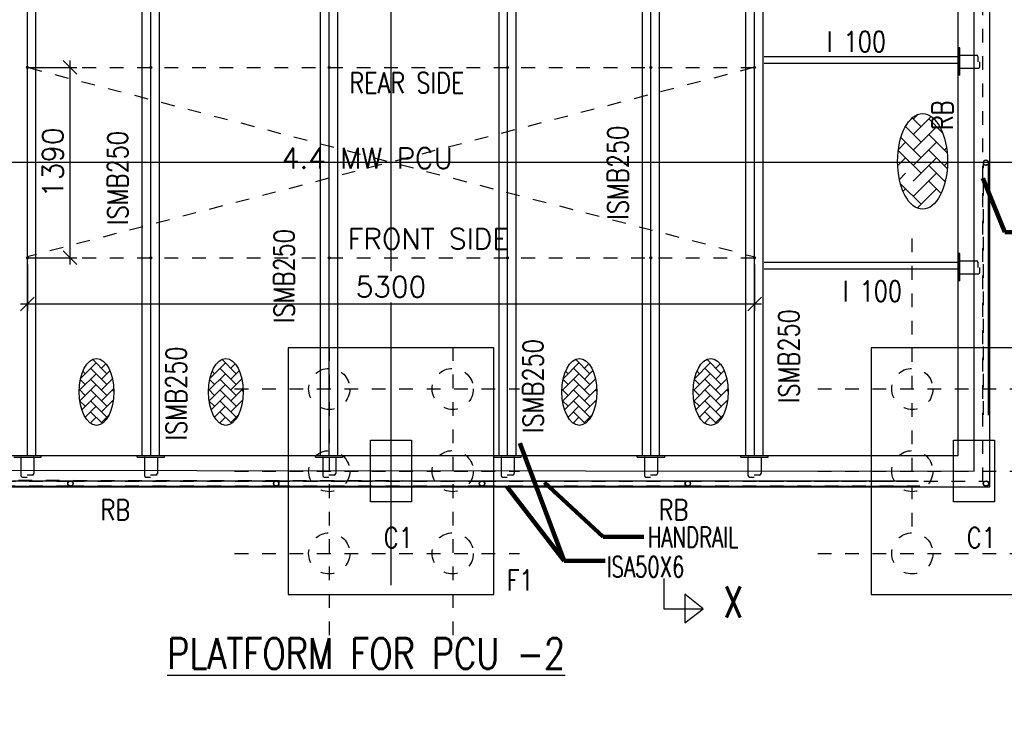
# Model space of a CAD drawing. Header units: inches. Extents: x 727810 to 1461440, y 2714588 to 5435005.
# Tile 145 of 233: x 729523.67 to 729530.84, y 2716084.52 to 2716089.62. Entities that reach past the tile are written whole.
import ezdxf

# ---------------------------------------------------------------- set-up
doc = ezdxf.new("R2010")
doc.units = ezdxf.units.IN
doc.header["$MEASUREMENT"] = 0
doc.linetypes.add('DIVIDEX2', pattern=[2.5, 1, -0.5, 0, -0.5, 0, -0.5])
doc.linetypes.add('HIDDEN', pattern=[0.375, 0.25, -0.125])
doc.layers.add('AM_5', color=3, linetype='Continuous', lineweight=15)
doc.layers.add('AM_8', color=1, linetype='Continuous', lineweight=15)
doc.layers.add('DETAILS', color=7, linetype='Continuous')
doc.layers.add('Inverter Room', color=7, linetype='Continuous')
doc.styles.add('RANJAN', font='romans.shx', dxfattribs={"width": 0.75})
doc.styles.add('ROMANS', font='ROMANS.shx', dxfattribs={"height": 10})
doc.dimstyles.new('DIM-', dxfattribs={"dimscale": 0, "dimtxt": 0.15, "dimasz": 0.15, "dimexe": 0, "dimexo": 0, "dimgap": 0.15, "dimtad": 1, "dimdec": 0, "dimlfac": 1000, "dimzin": 0, "dimdsep": 46, "dimtxsty": 'ROMANS', "dimblk": 'OBLIQUE', "dimcen": 0, "dimclrd": 6, "dimclre": 6, "dimclrt": 3, "dimadec": 0, "dimazin": 0, "dimtfac": 1, "dimtdec": 0, "dimtmove": 2, "dimatfit": 3, "dimfxl": 1, "dimtolj": 1, "dimtzin": 0, "dimarcsym": 2})
doc.dimstyles.new('ROMANS$0', dxfattribs={"dimscale": 100, "dimtxt": 100, "dimasz": 1, "dimexe": 0.5, "dimexo": 0.5, "dimgap": 0.5, "dimtad": 1, "dimdec": 0, "dimrnd": 5, "dimdsep": 46, "dimtxsty": 'ROMANS', "dimblk": 'OBLIQUE', "dimcen": 1, "dimdle": 0.5, "dimclrd": 6, "dimclre": 6, "dimclrt": 3, "dimadec": 0, "dimazin": 0, "dimtfac": 1, "dimtdec": 0, "dimtix": 1, "dimtmove": 0, "dimatfit": 3, "dimldrblk": 'OBLIQUE', "dimfxl": 1, "dimtolj": 1, "dimtzin": 0, "dimarcsym": 0})
doc.dimstyles.new('ROMANS$7', dxfattribs={"dimscale": 100, "dimtxt": 2.5, "dimasz": 2, "dimexe": 20, "dimexo": 20, "dimgap": 0.5, "dimtad": 1, "dimdec": 0, "dimrnd": 5, "dimzin": 0, "dimdsep": 46, "dimtxsty": 'ROMANS', "dimcen": 0.09, "dimdle": 20, "dimclrd": 256, "dimclre": 256, "dimclrt": 3, "dimadec": 0, "dimazin": 0, "dimtfac": 20, "dimtdec": 0, "dimtix": 1, "dimtmove": 2, "dimatfit": 3, "dimfxl": 1, "dimtolj": 1, "dimtzin": 0, "dimarcsym": 0})
pattern_1 = [(45, (89087.78671121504, 50533.3659537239), (-0.08838834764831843, 0.08838834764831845), [])]
pattern_2 = [(45, (89987.78671121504, 50533.3659537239), (-0.08838834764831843, 0.08838834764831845), [])]
pattern_3 = [(45, (91287.78671121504, 50533.3659537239), (-0.08838834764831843, 0.08838834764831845), [])]
pattern_4 = [(45, (92587.78671121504, 50533.3659537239), (-0.08838834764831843, 0.08838834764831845), [])]
pattern_5 = [(45, (93632.78671121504, 50533.36595372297), (-0.08838834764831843, 0.08838834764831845), [])]
pattern_6 = [(45, (94387.78671121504, 50533.3659537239), (-0.08838834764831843, 0.08838834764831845), [])]

# ---------------------------------------------------------------- blocks, each defined once
blk = doc.blocks.new('_Oblique')
at = {"color": 0, "linetype": 'ByBlock', "lineweight": -2}
blk.add_line((-0.5, -0.5), (0.5, 0.5), dxfattribs=at)
blk = doc.blocks.new('*D70')
at = {"layer": 'AM_5', "color": 6, "lineweight": -2, "transparency": 16777216}
for p, q in [((2055311.739983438, -2320637.503205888), (2055621.624641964, -2320637.503205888)), ((2055571.624641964, -2320587.503205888), (2055571.624641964, -2322075.503205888)), ((2055311.739983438, -2322025.503205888), (2055621.624641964, -2322025.503205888))]:
    blk.add_line(p, q, dxfattribs=at)
at = {"layer": 'Inverter Room', "color": 0, "transparency": 16777216}
for p in [(2055261.739983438, -2320637.503205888), (2055261.739983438, -2322025.503205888), (2055571.624641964, -2322025.503205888)]:
    blk.add_point(p, dxfattribs=at)
at = {"layer": 'AM_5', "color": 6, "lineweight": -2, "transparency": 16777216, "xscale": 100, "yscale": 100, "zscale": 100}
for p, rotation in [((2055571.624641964, -2320637.503205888), 90), ((2055571.624641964, -2322025.503205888), 270)]:
    blk.add_blockref('_Oblique', p, dxfattribs=dict(at, rotation=rotation))
at = {"layer": 'AM_5', "color": 3, "transparency": 16777216, "insert": (2055446.624641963, -2321331.503205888), "char_height": 150, "attachment_point": 5, "rotation": 90, "style": 'ROMANS', "bg_fill": 3, "box_fill_scale": 1.25, "bg_fill_color": 256, "bg_fill_true_color": 13158600, "bg_fill_transparency": 0}
blk.add_mtext('\\A1;1390', dxfattribs=at)
blk = doc.blocks.new('*D71')
at = {"layer": 'DETAILS', "color": 6, "lineweight": -2, "ltscale": 0.5, "transparency": 16777216}
for p, q in [((2055261.739983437, -2322075.503205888), (2055261.739983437, -2322411.802823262)), ((2060561.739983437, -2322075.503205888), (2060561.739983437, -2322411.802823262)), ((2055211.739983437, -2322361.802823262), (2060611.739983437, -2322361.802823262))]:
    blk.add_line(p, q, dxfattribs=at)
at = {"layer": 'Inverter Room', "color": 0, "ltscale": 0.5, "transparency": 16777216}
for p in [(2055261.739983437, -2322025.503205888), (2060561.739983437, -2322025.503205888), (2060561.739983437, -2322361.802823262)]:
    blk.add_point(p, dxfattribs=at)
at = {"layer": 'DETAILS', "color": 6, "lineweight": -2, "ltscale": 0.5, "transparency": 16777216, "xscale": 100, "yscale": 100, "zscale": 100, "rotation": 180}
blk.add_blockref('_Oblique', (2055261.739983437, -2322361.802823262), dxfattribs=at)
at = {"layer": 'DETAILS', "color": 6, "lineweight": -2, "ltscale": 0.5, "transparency": 16777216, "xscale": 100, "yscale": 100, "zscale": 100}
blk.add_blockref('_Oblique', (2060561.739983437, -2322361.802823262), dxfattribs=at)
at = {"layer": 'DETAILS', "color": 3, "ltscale": 0.5, "transparency": 16777216, "insert": (2057911.739983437, -2322236.802823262), "char_height": 150, "attachment_point": 5, "style": 'ROMANS', "bg_fill": 3, "box_fill_scale": 1.25, "bg_fill_color": 256, "bg_fill_true_color": 13158600, "bg_fill_transparency": 0}
blk.add_mtext('\\A1;5300', dxfattribs=at)
blk = doc.blocks.new('dshshh')
at = {"layer": 'AM_8', "ltscale": 0.5}
h = blk.add_hatch(dxfattribs=at)
h.set_pattern_fill('ANSI31', color=256, style=0)
h.set_pattern_definition(pattern_1)
edge = h.paths.add_edge_path()
edge.add_arc((2055261.739983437, -2320640.265767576), 7.160762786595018, 11.12182641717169, 168.8781735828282, ccw=False)
edge.add_arc((2055261.739983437, -2320637.503205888), 7.160762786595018, 348.8781735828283, 551.1218264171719)
h = blk.add_hatch(dxfattribs=at)
h.set_pattern_fill('ANSI31', color=256, style=0)
h.set_pattern_definition(pattern_2)
edge = h.paths.add_edge_path()
edge.add_arc((2056161.739983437, -2320640.265767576), 7.160762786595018, 11.12182641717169, 168.8781735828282, ccw=False)
edge.add_arc((2056161.739983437, -2320637.503205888), 7.160762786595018, 348.8781735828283, 551.1218264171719)
h = blk.add_hatch(dxfattribs=at)
h.set_pattern_fill('ANSI31', color=256, style=0)
h.set_pattern_definition(pattern_3)
edge = h.paths.add_edge_path()
edge.add_arc((2057461.739983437, -2320640.265767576), 7.160762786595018, 11.12182641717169, 168.8781735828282, ccw=False)
edge.add_arc((2057461.739983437, -2320637.503205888), 7.160762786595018, 348.8781735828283, 551.1218264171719)
h = blk.add_hatch(dxfattribs=at)
h.set_pattern_fill('ANSI31', color=256, style=0)
h.set_pattern_definition(pattern_4)
edge = h.paths.add_edge_path()
edge.add_arc((2058761.739983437, -2320640.265767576), 7.160762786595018, 11.12182641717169, 168.8781735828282, ccw=False)
edge.add_arc((2058761.739983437, -2320637.503205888), 7.160762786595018, 348.8781735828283, 551.1218264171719)
h = blk.add_hatch(dxfattribs=at)
h.set_pattern_fill('ANSI31', color=256, style=0)
h.set_pattern_definition(pattern_5)
edge = h.paths.add_edge_path()
edge.add_arc((2059806.739983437, -2320640.265767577), 7.160762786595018, 11.12182641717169, 168.8781735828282, ccw=False)
edge.add_arc((2059806.739983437, -2320637.503205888), 7.160762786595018, 348.8781735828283, 551.1218264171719)
h = blk.add_hatch(dxfattribs=at)
h.set_pattern_fill('ANSI31', color=256, style=0)
h.set_pattern_definition(pattern_6)
edge = h.paths.add_edge_path()
edge.add_arc((2060561.739983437, -2320640.265767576), 7.160762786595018, 11.12182641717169, 168.8781735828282, ccw=False)
edge.add_arc((2060561.739983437, -2320637.503205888), 7.160762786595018, 348.8781735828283, 551.1218264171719)
h = blk.add_hatch(dxfattribs=at)
h.set_pattern_fill('ANSI31', color=256, style=0)
h.set_pattern_definition(pattern_1)
edge = h.paths.add_edge_path()
edge.add_arc((2060561.739976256, -2320640.265767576), 7.160762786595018, 371.1218264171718, 528.8781735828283)
edge.add_arc((2060561.739976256, -2320637.503205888), 7.160762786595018, -11.121826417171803, 191.1218264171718, ccw=False)
h = blk.add_hatch(dxfattribs=at)
h.set_pattern_fill('AR-HBONE', color=256, scale=20, style=0)
h.set_pattern_definition([(45, (87423.51065834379, 41624.36861660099), (8.881784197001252e-15, 113.1370849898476), [240, -80]), (135, (87480.07920084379, 41680.93715910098), (8.881784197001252e-15, 113.1370849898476), [240, -80])])
edge = h.paths.add_edge_path()
edge.add_ellipse((2061786.651160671, -2321322.313692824), major_axis=(0, 348.599748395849), ratio=0.5219783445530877, start_angle=191.4591559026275, end_angle=459.2911062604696)
edge.add_ellipse((2061786.651160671, -2321322.313692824), major_axis=(0, 348.599748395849), ratio=0.5219783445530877, start_angle=99.2911062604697, end_angle=191.4591559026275)
h = blk.add_hatch(dxfattribs=at)
h.set_pattern_fill('ANSI31', color=256, style=0)
h.set_pattern_definition(pattern_1)
edge = h.paths.add_edge_path()
edge.add_arc((2055261.739983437, -2322022.740644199), 7.160762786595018, 191.1218264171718, 348.8781735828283)
edge.add_arc((2055261.739983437, -2322025.503205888), 7.160762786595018, -191.12182641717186, 11.12182641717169, ccw=False)
h = blk.add_hatch(dxfattribs=at)
h.set_pattern_fill('ANSI31', color=256, style=0)
h.set_pattern_definition(pattern_2)
edge = h.paths.add_edge_path()
edge.add_arc((2056161.739983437, -2322022.740644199), 7.160762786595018, 191.1218264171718, 348.8781735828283)
edge.add_arc((2056161.739983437, -2322025.503205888), 7.160762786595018, -191.12182641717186, 11.12182641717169, ccw=False)
h = blk.add_hatch(dxfattribs=at)
h.set_pattern_fill('ANSI31', color=256, style=0)
h.set_pattern_definition(pattern_3)
edge = h.paths.add_edge_path()
edge.add_arc((2057461.739983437, -2322022.740644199), 7.160762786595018, 191.1218264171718, 348.8781735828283)
edge.add_arc((2057461.739983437, -2322025.503205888), 7.160762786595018, -191.12182641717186, 11.12182641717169, ccw=False)
h = blk.add_hatch(dxfattribs=at)
h.set_pattern_fill('ANSI31', color=256, style=0)
h.set_pattern_definition(pattern_4)
edge = h.paths.add_edge_path()
edge.add_arc((2058761.739983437, -2322022.740644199), 7.160762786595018, 191.1218264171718, 348.8781735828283)
edge.add_arc((2058761.739983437, -2322025.503205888), 7.160762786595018, -191.12182641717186, 11.12182641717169, ccw=False)
h = blk.add_hatch(dxfattribs=at)
h.set_pattern_fill('ANSI31', color=256, style=0)
h.set_pattern_definition(pattern_5)
edge = h.paths.add_edge_path()
edge.add_arc((2059806.739983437, -2322022.740644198), 7.160762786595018, 191.1218264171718, 348.8781735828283)
edge.add_arc((2059806.739983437, -2322025.503205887), 7.160762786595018, -191.12182641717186, 11.12182641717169, ccw=False)
h = blk.add_hatch(dxfattribs=at)
h.set_pattern_fill('ANSI31', color=256, style=0)
h.set_pattern_definition(pattern_6)
edge = h.paths.add_edge_path()
edge.add_arc((2060561.739983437, -2322022.740644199), 7.160762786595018, 191.1218264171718, 348.8781735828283)
edge.add_arc((2060561.739983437, -2322025.503205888), 7.160762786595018, -191.12182641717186, 11.12182641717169, ccw=False)
h = blk.add_hatch(dxfattribs=at)
h.set_pattern_fill('AR-HBONE', color=256, scale=14, style=0)
h.set_pattern_definition([(45, (673711.1683832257, -668940.7227326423), (6.217248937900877e-15, 79.19595949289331), [168, -56]), (135, (673750.7663629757, -668901.1247528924), (6.217248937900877e-15, 79.19595949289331), [168, -56])])
edge = h.paths.add_edge_path()
edge.add_ellipse((2055765.366734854, -2323003.400349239), major_axis=(0, 244.0198238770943), ratio=0.5219783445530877, start_angle=191.4591559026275, end_angle=459.2911062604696)
edge.add_ellipse((2055765.366734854, -2323003.400349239), major_axis=(0, 244.0198238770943), ratio=0.5219783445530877, start_angle=99.2911062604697, end_angle=191.4591559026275)
h = blk.add_hatch(dxfattribs=at)
h.set_pattern_fill('AR-HBONE', color=256, scale=14, style=0)
h.set_pattern_definition([(45, (674653.8725554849, -668940.7227326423), (6.217248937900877e-15, 79.19595949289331), [168, -56]), (135, (674693.4705352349, -668901.1247528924), (6.217248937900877e-15, 79.19595949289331), [168, -56])])
edge = h.paths.add_edge_path()
edge.add_ellipse((2056708.070907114, -2323003.400349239), major_axis=(0, 244.0198238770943), ratio=0.5219783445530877, start_angle=191.4591559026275, end_angle=459.2911062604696)
edge.add_ellipse((2056708.070907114, -2323003.400349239), major_axis=(0, 244.0198238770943), ratio=0.5219783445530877, start_angle=99.2911062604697, end_angle=191.4591559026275)
h = blk.add_hatch(dxfattribs=at)
h.set_pattern_fill('AR-HBONE', color=256, scale=14, style=0)
h.set_pattern_definition([(45, (677231.097755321, -668940.7227326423), (6.217248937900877e-15, 79.19595949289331), [168, -56]), (135, (677270.695735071, -668901.1247528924), (6.217248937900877e-15, 79.19595949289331), [168, -56])])
edge = h.paths.add_edge_path()
edge.add_ellipse((2059285.29610695, -2323003.400349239), major_axis=(0, 244.0198238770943), ratio=0.5219783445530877, start_angle=191.4591559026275, end_angle=459.2911062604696)
edge.add_ellipse((2059285.29610695, -2323003.400349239), major_axis=(0, 244.0198238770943), ratio=0.5219783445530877, start_angle=99.2911062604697, end_angle=191.4591559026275)
h = blk.add_hatch(dxfattribs=at)
h.set_pattern_fill('AR-HBONE', color=256, scale=14, style=0)
h.set_pattern_definition([(45, (678188.4520298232, -668940.7227326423), (6.217248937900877e-15, 79.19595949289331), [168, -56]), (135, (678228.0500095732, -668901.1247528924), (6.217248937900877e-15, 79.19595949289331), [168, -56])])
edge = h.paths.add_edge_path()
edge.add_ellipse((2060242.650381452, -2323003.400349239), major_axis=(0, 244.0198238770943), ratio=0.5219783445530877, start_angle=191.4591559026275, end_angle=459.2911062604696)
edge.add_ellipse((2060242.650381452, -2323003.400349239), major_axis=(0, 244.0198238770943), ratio=0.5219783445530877, start_angle=99.2911062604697, end_angle=191.4591559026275)
at = {"layer": 'DETAILS', "ltscale": 0.5}
for p, q in [((2062046.739979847, -2320494.383552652), (2062046.739979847, -2320694.383552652)), ((2062268.201970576, -2323171.893579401), (2062268.201970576, -2321331.503205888)), ((2062046.739979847, -2321994.383552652), (2062046.739979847, -2322194.383552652)), ((2054075.277989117, -2323651.893579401), (2055575.277989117, -2323651.893579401)), ((2055575.277989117, -2323651.893579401), (2057075.277989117, -2323651.893579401)), ((2057075.277989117, -2323651.893579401), (2058575.277989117, -2323651.893579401)), ((2058575.277989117, -2323651.893579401), (2060075.277989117, -2323651.893579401)), ((2060075.277989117, -2323651.893579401), (2061749.081563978, -2323651.893579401)), ((2054075.277989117, -2323691.893579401), (2055575.277989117, -2323691.893579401)), ((2055575.277989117, -2323691.893579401), (2057075.277989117, -2323691.893579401)), ((2057075.277989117, -2323691.893579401), (2058575.277989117, -2323691.893579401)), ((2058575.277989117, -2323691.893579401), (2060075.277989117, -2323691.893579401)), ((2060075.277989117, -2323691.893579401), (2061763.297674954, -2323691.893579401))]:
    blk.add_line(p, q, dxfattribs=at)
at = {"layer": 'DETAILS', "linetype": 'DIVIDEX2', "ltscale": 0.5}
for p, q in [((2061711.739983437, -2323985.399470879), (2061711.739983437, -2321883.399470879)), ((2057461.739983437, -2322677.606940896), (2057461.739983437, -2324779.606940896)), ((2058361.739983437, -2322677.606940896), (2058361.739983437, -2324779.606940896)), ((2056772.266101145, -2322981.503205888), (2058848.266101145, -2322981.503205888)), ((2061022.266101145, -2322981.503205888), (2063098.266101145, -2322981.503205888)), ((2056772.266101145, -2323581.503205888), (2058848.266101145, -2323581.503205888)), ((2061022.266101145, -2323581.503205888), (2063098.266101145, -2323581.503205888)), ((2056772.266101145, -2324181.503205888), (2058848.266101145, -2324181.503205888)), ((2061022.266101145, -2324181.503205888), (2063098.266101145, -2324181.503205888))]:
    blk.add_line(p, q, dxfattribs=at)
at = {"layer": 'DETAILS', "ltscale": 0.5}
for centre, radius in [((2055261.739983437, -2320637.503205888), 7.160762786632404), ((2056161.739983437, -2320637.503205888), 7.160762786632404), ((2057461.739983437, -2320637.503205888), 7.160762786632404), ((2058761.739983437, -2320637.503205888), 7.160762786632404), ((2059806.739983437, -2320637.503205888), 7.160762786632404), ((2060561.739976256, -2320637.503205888), 7.160762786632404), ((2060561.739983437, -2320637.503205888), 7.160762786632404), ((2062248.201970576, -2321331.503205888), 20), ((2055261.739983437, -2322025.503205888), 7.160762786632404), ((2056161.739983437, -2322025.503205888), 7.160762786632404), ((2057461.739983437, -2322025.503205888), 7.160762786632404), ((2058761.739983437, -2322025.503205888), 7.160762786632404), ((2059806.739983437, -2322025.503205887), 7.160762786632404), ((2060561.739983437, -2322025.503205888), 7.160762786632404), ((2055575.277989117, -2323671.893579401), 20), ((2057075.277989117, -2323671.893579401), 20), ((2058575.277989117, -2323671.893579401), 20), ((2060075.277989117, -2323671.893579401), 20), ((2062249.081563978, -2323671.893579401), 20)]:
    blk.add_circle(centre, radius, dxfattribs=at)
for centre, start, end in [((2055261.739983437, -2320640.265767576), 11.12182641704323, 168.8781735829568), ((2056161.739983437, -2320640.265767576), 11.12182641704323, 168.8781735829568), ((2057461.739983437, -2320640.265767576), 11.12182641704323, 168.8781735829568), ((2058761.739983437, -2320640.265767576), 11.12182641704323, 168.8781735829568), ((2059806.739983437, -2320640.265767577), 11.12182641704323, 168.8781735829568), ((2060561.739976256, -2320640.265767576), 11.12182641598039, 168.8781735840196), ((2060561.739983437, -2320640.265767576), 11.12182641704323, 168.8781735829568), ((2055261.739983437, -2322022.740644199), 191.1218264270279, 348.8781735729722), ((2056161.739983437, -2322022.740644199), 191.1218264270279, 348.8781735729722), ((2057461.739983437, -2322022.740644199), 191.1218264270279, 348.8781735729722), ((2058761.739983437, -2322022.740644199), 191.1218264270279, 348.8781735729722), ((2059806.739983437, -2322022.740644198), 191.1218264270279, 348.8781735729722), ((2060561.739983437, -2322022.740644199), 191.1218264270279, 348.8781735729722)]:
    blk.add_arc(centre, 7.160762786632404, start, end, dxfattribs=at)
for centre, major_axis in [((2061786.651160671, -2321322.313692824), (0, 348.599748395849)), ((2055765.366734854, -2323003.400349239), (0, 244.0198238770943)), ((2056708.070907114, -2323003.400349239), (0, 244.0198238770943)), ((2059285.29610695, -2323003.400349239), (0, 244.0198238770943)), ((2060242.650381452, -2323003.400349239), (0, 244.0198238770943))]:
    blk.add_ellipse(centre, major_axis=major_axis, ratio=0.5219783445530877, dxfattribs=at)
at = {"layer": 'Inverter Room', "ltscale": 2}
for p, q in [((2057911.739979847, -2317994.43420504), (2057911.739979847, -2324414.123778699)), ((2055261.739983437, -2323466.503205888), (2055261.739983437, -2319196.503205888)), ((2056161.739983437, -2323466.503205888), (2056161.739983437, -2319196.503205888)), ((2058761.739983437, -2323081.503205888), (2058761.739983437, -2319196.503205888)), ((2059806.739983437, -2323466.503205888), (2059806.739983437, -2319196.503205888)), ((2060561.739983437, -2323466.503205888), (2060561.739983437, -2319196.503205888)), ((2057461.739983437, -2323131.503205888), (2057461.739983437, -2319531.503205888))]:
    blk.add_line(p, q, dxfattribs=at)
at = {"layer": 'Inverter Room', "color": 4, "ltscale": 0.5}
for p, q in [((2062058.739979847, -2320494.383552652), (2062046.739979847, -2320494.383552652)), ((2060632.242273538, -2320556.503205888), (2062046.247189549, -2320556.503205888)), ((2060632.242273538, -2320606.503205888), (2062046.247189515, -2320606.503205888)), ((2062058.739979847, -2320694.383552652), (2062046.739979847, -2320694.383552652)), ((2062058.739979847, -2321994.383552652), (2062046.739979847, -2321994.383552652)), ((2062058.739979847, -2322194.383552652), (2062046.739979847, -2322194.383552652)), ((2055361.739983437, -2323478.503205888), (2055361.739983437, -2323466.503205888)), ((2056061.739983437, -2323478.503205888), (2056061.739983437, -2323466.503205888)), ((2056261.739983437, -2323478.503205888), (2056261.739983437, -2323466.503205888)), ((2057361.739983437, -2323478.503205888), (2057361.739983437, -2323466.503205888)), ((2057561.739983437, -2323478.503205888), (2057561.739983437, -2323466.503205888)), ((2058661.739983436, -2323478.503205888), (2058661.739983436, -2323466.503205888)), ((2058861.739983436, -2323478.503205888), (2058861.739983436, -2323466.503205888)), ((2059706.739983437, -2323478.503205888), (2059706.739983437, -2323466.503205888)), ((2059906.739983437, -2323478.503205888), (2059906.739983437, -2323466.503205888)), ((2060461.739983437, -2323478.503205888), (2060461.739983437, -2323466.503205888)), ((2060661.739983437, -2323478.503205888), (2060661.739983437, -2323466.503205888))]:
    blk.add_line(p, q, dxfattribs=at)
at = {"layer": 'Inverter Room', "color": 2}
for p, q in [((2062058.739979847, -2320639.112456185), (2062058.739979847, -2320549.654649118)), ((2062061.739979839, -2320546.654649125), (2062178.742717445, -2320546.654649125)), ((2062189.992717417, -2320557.904649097), (2062189.992717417, -2320596.489154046)), ((2062205.031687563, -2320630.862456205), (2062205.031687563, -2320597.009963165)), ((2062061.739979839, -2320642.112456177), (2062193.781687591, -2320642.112456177)), ((2062058.739979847, -2322139.112456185), (2062058.739979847, -2322049.654649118)), ((2062061.739979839, -2322046.654649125), (2062178.742717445, -2322046.654649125)), ((2062189.992717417, -2322057.904649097), (2062189.992717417, -2322096.489154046)), ((2062061.739979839, -2322142.112456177), (2062193.781687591, -2322142.112456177)), ((2062205.031687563, -2322130.862456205), (2062205.031687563, -2322097.009963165)), ((2055214.011079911, -2323481.50320588), (2055214.011079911, -2323613.544913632)), ((2055217.011079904, -2323478.503205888), (2055306.46888697, -2323478.503205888)), ((2055309.468886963, -2323481.50320588), (2055309.468886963, -2323598.505943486)), ((2056114.011079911, -2323481.50320588), (2056114.011079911, -2323613.544913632)), ((2056117.011079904, -2323478.503205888), (2056206.46888697, -2323478.503205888)), ((2056209.468886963, -2323481.50320588), (2056209.468886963, -2323598.505943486)), ((2057414.011079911, -2323481.50320588), (2057414.011079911, -2323613.544913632)), ((2057417.011079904, -2323478.503205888), (2057506.46888697, -2323478.503205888)), ((2057509.468886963, -2323481.50320588), (2057509.468886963, -2323598.505943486)), ((2058714.011079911, -2323481.50320588), (2058714.011079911, -2323613.544913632)), ((2058717.011079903, -2323478.503205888), (2058806.468886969, -2323478.503205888)), ((2058809.468886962, -2323481.50320588), (2058809.468886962, -2323598.505943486)), ((2059759.011079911, -2323481.50320588), (2059759.011079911, -2323613.544913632)), ((2059762.011079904, -2323478.503205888), (2059851.46888697, -2323478.503205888)), ((2059854.468886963, -2323481.50320588), (2059854.468886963, -2323598.505943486)), ((2060514.011079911, -2323481.50320588), (2060514.011079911, -2323613.544913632)), ((2060517.011079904, -2323478.503205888), (2060606.46888697, -2323478.503205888)), ((2060609.468886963, -2323481.50320588), (2060609.468886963, -2323598.505943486)), ((2055225.261079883, -2323624.794913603), (2055259.113572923, -2323624.794913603)), ((2055298.218886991, -2323609.755943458), (2055259.634382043, -2323609.755943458)), ((2056125.261079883, -2323624.794913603), (2056159.113572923, -2323624.794913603)), ((2056198.218886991, -2323609.755943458), (2056159.634382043, -2323609.755943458)), ((2057425.261079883, -2323624.794913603), (2057459.113572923, -2323624.794913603)), ((2057498.218886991, -2323609.755943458), (2057459.634382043, -2323609.755943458)), ((2058725.261079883, -2323624.794913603), (2058759.113572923, -2323624.794913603)), ((2058798.21888699, -2323609.755943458), (2058759.634382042, -2323609.755943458)), ((2059770.261079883, -2323624.794913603), (2059804.113572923, -2323624.794913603)), ((2059843.218886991, -2323609.755943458), (2059804.634382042, -2323609.755943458)), ((2060525.261079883, -2323624.794913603), (2060559.113572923, -2323624.794913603)), ((2060598.218886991, -2323609.755943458), (2060559.634382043, -2323609.755943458))]:
    blk.add_line(p, q, dxfattribs=at)
at = {"layer": 'Inverter Room', "color": 8, "linetype": 'HIDDEN', "ltscale": 2}
for p, q in [((2060554.713705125, -2320638.884486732), (2055259.93435856, -2322018.573830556)), ((2055261.739983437, -2320637.503205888), (2060561.739983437, -2320637.503205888)), ((2055268.766261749, -2320638.884486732), (2060563.545608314, -2322018.573830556)), ((2062230.201970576, -2323171.893579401), (2062230.201970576, -2321340.221003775)), ((2062266.125392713, -2323173.552174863), (2062266.125392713, -2321340.377378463)), ((2055261.739983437, -2322025.503205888), (2060561.739983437, -2322025.503205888)), ((2054075.277989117, -2323653.893579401), (2055575.277989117, -2323653.893579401)), ((2055575.277989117, -2323653.893579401), (2057075.277989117, -2323653.893579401)), ((2057075.277989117, -2323653.893579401), (2058575.277989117, -2323653.893579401)), ((2058575.277989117, -2323653.893579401), (2060075.277989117, -2323653.893579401)), ((2060075.277989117, -2323653.893579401), (2061757.799361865, -2323653.893579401)), ((2054073.619393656, -2323689.817001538), (2055576.936584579, -2323689.817001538)), ((2055573.619393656, -2323689.817001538), (2057076.936584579, -2323689.817001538)), ((2057073.619393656, -2323689.817001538), (2058576.936584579, -2323689.817001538)), ((2058573.619393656, -2323689.817001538), (2060076.936584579, -2323689.817001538)), ((2060073.619393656, -2323689.817001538), (2061765.509540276, -2323689.817001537))]:
    blk.add_line(p, q, dxfattribs=at)
at = {"layer": 'Inverter Room', "color": 4, "ltscale": 0.5}
for points in [[(2053546.739979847, -2323696.503205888), (2062276.739979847, -2323696.503205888), (2062276.739979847, -2318966.503205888), (2053546.739979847, -2318966.503205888)], [(2053776.739979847, -2323466.503205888), (2062046.739979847, -2323466.503205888), (2062046.739979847, -2319196.503205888), (2053776.739979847, -2319196.503205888)], [(2058661.739983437, -2322681.503205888), (2057161.739983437, -2322681.503205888), (2057161.739983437, -2324481.503205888), (2058661.739983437, -2324481.503205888)], [(2062911.739983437, -2322681.503205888), (2061411.739983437, -2322681.503205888), (2061411.739983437, -2324481.503205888), (2062911.739983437, -2324481.503205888)]]:
    blk.add_lwpolyline(points, close=True, dxfattribs=at)
at = {"layer": 'Inverter Room', "color": 8, "linetype": 'HIDDEN', "ltscale": 2}
blk.add_lwpolyline([(2053596.739979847, -2323646.503205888), (2062226.665038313, -2323655.159759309), (2062226.665038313, -2319025.159759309), (2053596.739979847, -2319016.503205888)], close=True, dxfattribs=at)
at = {"layer": 'Inverter Room', "ltscale": 2}
blk.add_lwpolyline([(2053661.798765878, -2323573.836226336), (2062161.739979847, -2323581.503205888), (2062161.739979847, -2319081.503205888), (2053661.798765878, -2319073.836226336)], close=True, dxfattribs=at)
at = {"layer": 'Inverter Room', "color": 4, "ltscale": 0.5}
for points in [[(2062058.739979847, -2320694.383552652), (2062058.739979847, -2320494.383552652)], [(2062058.739979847, -2322194.383552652), (2062058.739979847, -2321994.383552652)], [(2055161.739983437, -2323478.503205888), (2055361.739983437, -2323478.503205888)], [(2056061.739983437, -2323478.503205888), (2056261.739983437, -2323478.503205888)], [(2057361.739983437, -2323478.503205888), (2057561.739983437, -2323478.503205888)], [(2058661.739983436, -2323478.503205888), (2058861.739983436, -2323478.503205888)], [(2059706.739983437, -2323478.503205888), (2059906.739983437, -2323478.503205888)], [(2060461.739983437, -2323478.503205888), (2060661.739983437, -2323478.503205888)]]:
    blk.add_lwpolyline(points, dxfattribs=at)
at = {"layer": 'Inverter Room', "ltscale": 3}
for points in [[(2058061.739979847, -2323806.503205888), (2057761.739979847, -2323806.503205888), (2057761.739979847, -2323356.503205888), (2058061.739979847, -2323356.503205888)], [(2062311.739979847, -2323806.503205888), (2062011.739979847, -2323806.503205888), (2062011.739979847, -2323356.503205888), (2062311.739979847, -2323356.503205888)]]:
    blk.add_lwpolyline(points, close=True, dxfattribs=at)
at = {"layer": 'Inverter Room', "color": 4, "linetype": 'Continuous'}
blk.add_lwpolyline([(2059901.417926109, -2324364.467459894), (2059901.41792611, -2324584.493923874), (2060186.754931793, -2324584.493923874), (2060052.960619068, -2324478.917948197), (2060052.960619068, -2324686.711831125), (2060186.754931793, -2324584.493923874)], dxfattribs=at)
at = {"layer": 'Inverter Room', "color": 8, "linetype": 'HIDDEN', "ltscale": 2}
for centre, radius in [((2062248.201970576, -2321331.503205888), 18), ((2057461.739983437, -2322981.503205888), 150), ((2058361.739983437, -2322981.503205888), 150), ((2061711.739983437, -2322981.503205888), 150), ((2057461.739983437, -2323581.503205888), 150), ((2058361.739983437, -2323581.503205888), 150), ((2061711.739983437, -2323581.503205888), 150), ((2055575.277989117, -2323671.893579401), 18), ((2057075.277989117, -2323671.893579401), 18), ((2058575.277989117, -2323671.893579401), 18), ((2060075.277989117, -2323671.893579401), 18), ((2062249.081563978, -2323671.893579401), 18), ((2057461.739983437, -2324181.503205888), 150), ((2058361.739983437, -2324181.503205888), 150), ((2061711.739983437, -2324181.503205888), 150)]:
    blk.add_circle(centre, radius, dxfattribs=at)
at = {"layer": 'Inverter Room', "color": 2}
for centre, radius, start, end in [((2062061.739979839, -2320549.654649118), 2.999999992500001, 90, 180), ((2062178.742717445, -2320557.904649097), 11.249999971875, 0, 90), ((2062061.739979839, -2320639.112456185), 2.999999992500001, 180, 270), ((2062193.781687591, -2320630.862456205), 11.249999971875, 270, 0), ((2062061.739979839, -2322049.654649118), 2.999999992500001, 90, 180), ((2062178.742717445, -2322057.904649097), 11.249999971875, 0, 90), ((2062061.739979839, -2322139.112456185), 2.999999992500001, 180, 270), ((2062193.781687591, -2322130.862456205), 11.249999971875, 270, 0), ((2055217.011079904, -2323481.50320588), 2.999999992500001, 90, 180), ((2055306.46888697, -2323481.50320588), 2.999999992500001, 0, 90), ((2056117.011079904, -2323481.50320588), 2.999999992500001, 90, 180), ((2056206.46888697, -2323481.50320588), 2.999999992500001, 0, 90), ((2057417.011079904, -2323481.50320588), 2.999999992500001, 90, 180), ((2057506.46888697, -2323481.50320588), 2.999999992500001, 0, 90), ((2058717.011079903, -2323481.50320588), 2.999999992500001, 90, 180), ((2058806.468886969, -2323481.50320588), 2.999999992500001, 0, 90), ((2059762.011079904, -2323481.50320588), 2.999999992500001, 90, 180), ((2059851.46888697, -2323481.50320588), 2.999999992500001, 0, 90), ((2060517.011079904, -2323481.50320588), 2.999999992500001, 90, 180), ((2060606.46888697, -2323481.50320588), 2.999999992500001, 0, 90), ((2055225.261079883, -2323613.544913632), 11.249999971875, 180, 270), ((2055298.218886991, -2323598.505943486), 11.249999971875, 270, 0), ((2056125.261079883, -2323613.544913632), 11.249999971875, 180, 270), ((2056198.218886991, -2323598.505943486), 11.249999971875, 270, 0), ((2057425.261079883, -2323613.544913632), 11.249999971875, 180, 270), ((2057498.218886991, -2323598.505943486), 11.249999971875, 270, 0), ((2058725.261079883, -2323613.544913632), 11.249999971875, 180, 270), ((2058798.21888699, -2323598.505943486), 11.249999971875, 270, 0), ((2059770.261079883, -2323613.544913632), 11.249999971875, 180, 270), ((2059843.218886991, -2323598.505943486), 11.249999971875, 270, 0), ((2060525.261079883, -2323613.544913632), 11.249999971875, 180, 270), ((2060598.218886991, -2323598.505943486), 11.249999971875, 270, 0)]:
    blk.add_arc(centre, radius, start, end, dxfattribs=at)
at = {"layer": 'DETAILS', "color": 3, "style": 'ROMANS', "width": 0.8}
for s, p in [('I 100', (2061088.225146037, -2320524.038123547)), ('I 100', (2061204.671178, -2322343.58227509)), ('RB', (2055793.552228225, -2323939.151554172)), ('RB', (2059862.674104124, -2323939.151554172))]:
    blk.add_text(s, height=150, dxfattribs=at).set_placement(p)
for s, p in [('RB', (2062006.350448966, -2321093.733032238)), ('ISMB250', (2055994.786198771, -2321785.682993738)), ('ISMB250', (2059639.956802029, -2321747.105289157)), ('ISMB250', (2060887.498122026, -2323084.898762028)), ('ISMB250', (2056421.303071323, -2323356.899686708)), ('ISMB250', (2059021.856552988, -2323303.252605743))]:
    blk.add_text(s, height=150, rotation=90, dxfattribs=at).set_placement(p)
at = {"layer": 'Inverter Room', "color": 3, "linetype": 'Continuous', "style": 'ROMANS', "width": 0.8}
for s, p in [('REAR SIDE', (2057607.862237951, -2320824.757409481)), ('C1', (2057859.231026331, -2324141.840392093)), ('C1', (2062109.231026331, -2324141.840392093)), ('F1', (2058755.467479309, -2324451.64306995))]:
    blk.add_text(s, height=150, dxfattribs=at).set_placement(p)
at = {"layer": 'Inverter Room', "color": 3, "style": 'ROMANS', "width": 0.7}
for s, p in [('HANDRAIL', (2059782.700131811, -2324137.260218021)), ('ISA50X6', (2059483.191809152, -2324354.221380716))]:
    blk.add_text(s, height=150, dxfattribs=at).set_placement(p)
at = {"layer": 'Inverter Room', "color": 2, "linetype": 'Continuous', "ltscale": 0.6, "style": 'RANJAN', "width": 0.75}
blk.add_text('X', height=225, dxfattribs=at).set_placement((2060334.865757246, -2324648.484483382))
at = {"layer": 'Inverter Room', "color": 3, "linetype": 'Continuous', "insert": (2057116.220887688, -2321224.456606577), "char_height": 150, "width": 3262.433390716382, "attachment_point": 1, "style": 'ROMANS'}
blk.add_mtext('4.4 MW PCU', dxfattribs=at)
at = {"layer": 'Inverter Room', "color": 3, "linetype": 'Continuous', "insert": (2057595.27141053, -2321812.439374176), "char_height": 150, "attachment_point": 1, "style": 'ROMANS'}
blk.add_mtext('FRONT SIDE', dxfattribs=at)
at = {"layer": 'Inverter Room'}
for points in [[(2062226.624825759, -2321444.119428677), (2062386.671135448, -2321839.381102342), (2062572.854191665, -2321839.381102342)], [(2058850.478196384, -2323376.347917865), (2059174.171221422, -2324234.585685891)], [(2058756.228878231, -2323694.087331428), (2059174.171221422, -2324234.585685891), (2059472.100659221, -2324234.585685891)], [(2059030.804326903, -2323665.358776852), (2059458.03724, -2324060.620450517), (2059755.966677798, -2324060.620450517)]]:
    blk.add_leader(points, dimstyle='DIM-', override={"dimscale": 50, "dimtxt": 2.5, "dimasz": 2.299999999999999, "dimexe": 1, "dimexo": 1, "dimgap": 0.5, "dimtad": 0, "dimdle": 1, "dimlwd": 65535, "dimlwe": 65535}, dxfattribs=at)
at = {"layer": 'AM_5'}
dim = blk.add_linear_dim(base=(2055571.624641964, -2322025.503205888), p1=(2055261.739983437, -2320637.503205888), p2=(2055261.739983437, -2322025.503205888), angle=90, dimstyle='ROMANS$0', override={"dimtxt": 150, "dimtfill": 1, "dimarcsym": 1}, dxfattribs=at)
dim.commit()
dim.dimension.update_dxf_attribs({"geometry": '*D70', "text_midpoint": (2055446.624641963, -2321331.503205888)})
at = {"layer": 'Inverter Room', "ltscale": 2}
blk.add_line((2063030.815499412, -2321331.503205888), (2052980.62100203, -2321331.503205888), dxfattribs=at)
at = {"layer": 'DETAILS', "ltscale": 0.5}
dim = blk.add_linear_dim(base=(2060561.739983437, -2322361.802823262), p1=(2055261.739983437, -2322025.503205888), p2=(2060561.739983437, -2322025.503205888), dimstyle='ROMANS$0', override={"dimtxt": 150, "dimtfill": 1, "dimarcsym": 1}, dxfattribs=at)
dim.commit()
dim.dimension.update_dxf_attribs({"geometry": '*D71', "text_midpoint": (2057911.739983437, -2322236.802823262)})
at = {"layer": 'Inverter Room', "color": 4, "ltscale": 0.5}
for p, q in [((2055324.239983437, -2323466.503205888), (2055324.239983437, -2319196.503205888)), ((2056099.239983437, -2323466.503205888), (2056099.239983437, -2319196.503205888)), ((2056224.239983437, -2323466.503205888), (2056224.239983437, -2319196.503205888)), ((2057399.239983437, -2323466.503205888), (2057399.239983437, -2319196.503205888)), ((2057524.239983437, -2323466.503205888), (2057524.239983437, -2319196.503205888)), ((2058699.239983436, -2323466.503205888), (2058699.239983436, -2319196.503205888)), ((2058824.239983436, -2323466.503205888), (2058824.239983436, -2319196.503205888)), ((2059744.239983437, -2323466.503205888), (2059744.239983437, -2319196.503205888)), ((2059869.239983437, -2323466.503205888), (2059869.239983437, -2319196.503205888)), ((2060499.239983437, -2323466.503205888), (2060499.239983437, -2319196.503205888)), ((2060624.239983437, -2323466.503205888), (2060624.239983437, -2319196.503205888)), ((2060632.242273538, -2322056.503205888), (2062046.247189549, -2322056.503205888)), ((2060632.242273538, -2322106.503205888), (2062046.247189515, -2322106.503205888))]:
    blk.add_line(p, q, dxfattribs=at)
at = {"layer": 'Inverter Room', "ltscale": 2}
for p, q in [((2056161.739983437, -2323466.503205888), (2056161.739983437, -2319196.503205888)), ((2057461.739983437, -2323466.503205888), (2057461.739983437, -2319196.503205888)), ((2058761.739983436, -2323466.503205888), (2058761.739983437, -2319196.503205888)), ((2058761.739983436, -2323466.503205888), (2058761.739983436, -2319196.503205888)), ((2059806.739983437, -2323466.503205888), (2059806.739983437, -2319196.503205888)), ((2060561.739983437, -2323466.503205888), (2060561.739983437, -2319196.503205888))]:
    blk.add_line(p, q, dxfattribs=at)
at = {"layer": 'DETAILS', "color": 3, "style": 'ROMANS', "width": 0.8}
blk.add_text('ISMB250', height=150, rotation=90, dxfattribs=at).set_placement((2057207.286198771, -2322500.682993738))

msp = doc.modelspace()

# ---------------------------------------------------------------- block references
at = {"layer": 'DETAILS', "xscale": 0.000999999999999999, "yscale": 0.000999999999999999, "zscale": 0.000999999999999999}
msp.add_blockref('dshshh', (727468.4616882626, 2718409.904266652, 0.4389811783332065), dxfattribs=at)

# ---------------------------------------------------------------- next in the draw order: texts
at = {"layer": 'Inverter Room', "color": 2, "linetype": 'Continuous', "style": 'ROMANS', "width": 0.8}
msp.add_text('%%UPLATFORM FOR PCU -2', height=0.2249999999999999, dxfattribs=at).set_placement((729524.7424297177, 2716084.880542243, 0.4389811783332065))

# ---------------------------------------------------------------- next in the draw order: leaders
at = {"layer": 'Inverter Room', "ltscale": 0.5}
msp.add_leader([(729539.0234080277, 2716090.922763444, 0.4389811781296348), (729538.7826889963, 2716089.939767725, 0.4389811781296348), (729538.2160876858, 2716089.947417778, 0.4389811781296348)], dimstyle='ROMANS$7', override={"dimtxt": 150, "dimgap": 0.5, "dimtad": 0, "dimtfill": 1, "dimarcsym": 1}, dxfattribs=at)

doc.saveas('drawing.dxf')
